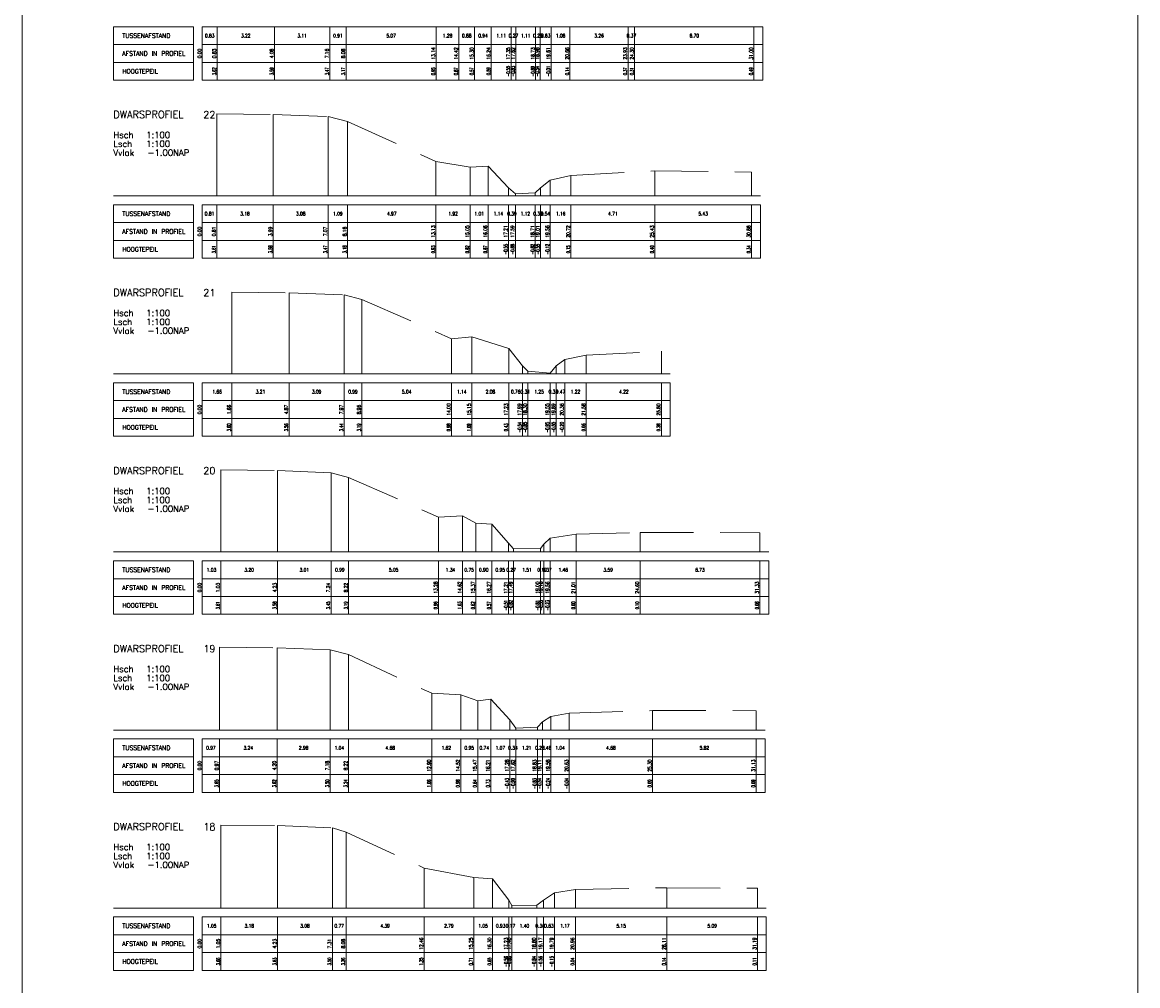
# Model space of a CAD drawing. Header units: metres. Extents: x 102665 to 103901, y 415762 to 419767.
# Tile 18 of 93: x 103575 to 103637, y 417238 to 417292. Entities that reach past the tile are written whole.
import ezdxf
from ezdxf.enums import TextEntityAlignment as Align

# ---------------------------------------------------------------- set-up
doc = ezdxf.new("R2010")
doc.units = ezdxf.units.M
doc.header["$MEASUREMENT"] = 0
doc.linetypes.add('HIDDEN', pattern=[4.5, 3, -1.5])
for name, color, linetype, lineweight in [('DTM-dwarsprofiel', 7, 'Continuous', 0), ('DTM-profiellijn', 7, 'Continuous', 0), ('DTM_01-10-2013_terrestrisch', 165, 'Continuous', 0)]:
    doc.layers.add(name, color=color, linetype=linetype, lineweight=lineweight)
doc.styles.get("Standard").update_dxf_attribs({"font": 'txt.shx'})

msp = doc.modelspace()

# ---------------------------------------------------------------- linework, layer by layer
at = {"layer": 'DTM-dwarsprofiel', "color": 7, "linetype": 'Continuous'}
for p, q in [((103579.747, 417292.019), (103579.747, 417289.019)), ((103579.747, 417292.019), (103584.247, 417292.019)), ((103584.247, 417292.019), (103584.247, 417289.019)), ((103584.747, 417292.019), (103584.747, 417289.019)), ((103584.747, 417292.019), (103616.248, 417292.019)), ((103616.248, 417292.019), (103616.248, 417289.019)), ((103579.747, 417291.019), (103584.247, 417291.019)), ((103584.747, 417290.019), (103584.747, 417291.019)), ((103584.747, 417291.019), (103616.248, 417291.019)), ((103585.577, 417290.019), (103585.577, 417291.019)), ((103588.802, 417290.019), (103588.802, 417291.019)), ((103591.908, 417290.019), (103591.908, 417291.019)), ((103592.822, 417290.019), (103592.822, 417291.019)), ((103597.891, 417290.019), (103597.891, 417291.019)), ((103599.167, 417290.019), (103599.167, 417291.019)), ((103600.05, 417290.019), (103600.05, 417291.019)), ((103600.987, 417290.019), (103600.987, 417291.019)), ((103602.096, 417290.019), (103602.096, 417291.019)), ((103602.369, 417290.019), (103602.369, 417291.019)), ((103603.48, 417290.019), (103603.48, 417291.019)), ((103603.728, 417290.019), (103603.728, 417291.019)), ((103604.354, 417290.019), (103604.354, 417291.019)), ((103605.409, 417290.019), (103605.409, 417291.019)), ((103608.672, 417290.019), (103608.672, 417291.019)), ((103609.044, 417290.019), (103609.044, 417291.019)), ((103615.748, 417290.019), (103615.748, 417291.019)), ((103579.747, 417290.019), (103584.247, 417290.019)), ((103584.747, 417290.019), (103616.248, 417290.019)), ((103585.577, 417289.019), (103585.577, 417290.019)), ((103588.802, 417289.019), (103588.802, 417290.019)), ((103591.908, 417289.019), (103591.908, 417290.019)), ((103592.822, 417289.019), (103592.822, 417290.019)), ((103597.891, 417289.019), (103597.891, 417290.019)), ((103599.167, 417289.019), (103599.167, 417290.019)), ((103600.05, 417289.019), (103600.05, 417290.019)), ((103600.987, 417289.019), (103600.987, 417290.019)), ((103602.096, 417289.019), (103602.096, 417290.019)), ((103602.369, 417289.019), (103602.369, 417290.019)), ((103603.48, 417289.019), (103603.48, 417290.019)), ((103603.728, 417289.019), (103603.728, 417290.019)), ((103604.354, 417289.019), (103604.354, 417290.019)), ((103605.409, 417289.019), (103605.409, 417290.019)), ((103608.672, 417289.019), (103608.672, 417290.019)), ((103609.044, 417289.019), (103609.044, 417290.019)), ((103615.748, 417289.019), (103615.748, 417290.019)), ((103579.747, 417289.019), (103584.247, 417289.019)), ((103584.747, 417289.019), (103616.248, 417289.019)), ((103579.747, 417282.019), (103579.747, 417279.019)), ((103579.747, 417282.019), (103584.247, 417282.019)), ((103584.247, 417282.019), (103584.247, 417279.019)), ((103584.747, 417282.019), (103584.747, 417279.019)), ((103584.747, 417282.019), (103616.109, 417282.019)), ((103616.109, 417282.019), (103616.109, 417279.019)), ((103579.747, 417281.019), (103584.247, 417281.019)), ((103584.747, 417280.019), (103584.747, 417281.019)), ((103584.747, 417281.019), (103616.109, 417281.019)), ((103585.555, 417280.019), (103585.555, 417281.019)), ((103588.735, 417280.019), (103588.735, 417281.019)), ((103591.816, 417280.019), (103591.816, 417281.019)), ((103592.907, 417280.019), (103592.907, 417281.019)), ((103597.879, 417280.019), (103597.879, 417281.019)), ((103599.801, 417280.019), (103599.801, 417281.019)), ((103600.81, 417280.019), (103600.81, 417281.019)), ((103601.952, 417280.019), (103601.952, 417281.019)), ((103602.339, 417280.019), (103602.339, 417281.019)), ((103603.46, 417280.019), (103603.46, 417281.019)), ((103603.761, 417280.019), (103603.761, 417281.019)), ((103604.302, 417280.019), (103604.302, 417281.019)), ((103605.466, 417280.019), (103605.466, 417281.019)), ((103610.175, 417280.019), (103610.175, 417281.019)), ((103615.609, 417280.019), (103615.609, 417281.019)), ((103579.747, 417280.019), (103584.247, 417280.019)), ((103584.747, 417280.019), (103616.109, 417280.019)), ((103585.555, 417279.019), (103585.555, 417280.019)), ((103588.735, 417279.019), (103588.735, 417280.019)), ((103591.816, 417279.019), (103591.816, 417280.019)), ((103592.907, 417279.019), (103592.907, 417280.019)), ((103597.879, 417279.019), (103597.879, 417280.019)), ((103599.801, 417279.019), (103599.801, 417280.019)), ((103600.81, 417279.019), (103600.81, 417280.019)), ((103601.952, 417279.019), (103601.952, 417280.019)), ((103602.339, 417279.019), (103602.339, 417280.019)), ((103603.46, 417279.019), (103603.46, 417280.019)), ((103603.761, 417279.019), (103603.761, 417280.019)), ((103604.302, 417279.019), (103604.302, 417280.019)), ((103605.466, 417279.019), (103605.466, 417280.019)), ((103610.175, 417279.019), (103610.175, 417280.019)), ((103615.609, 417279.019), (103615.609, 417280.019)), ((103579.747, 417279.019), (103584.247, 417279.019)), ((103584.747, 417279.019), (103616.109, 417279.019)), ((103579.747, 417272.019), (103579.747, 417269.019)), ((103579.747, 417272.019), (103584.247, 417272.019)), ((103584.247, 417272.019), (103584.247, 417269.019)), ((103584.747, 417272.019), (103584.747, 417269.019)), ((103584.747, 417272.019), (103611.046, 417272.019)), ((103611.046, 417272.019), (103611.046, 417269.019)), ((103579.747, 417271.019), (103584.247, 417271.019)), ((103584.747, 417270.019), (103584.747, 417271.019)), ((103584.747, 417271.019), (103611.046, 417271.019)), ((103586.409, 417270.019), (103586.409, 417271.019)), ((103589.621, 417270.019), (103589.621, 417271.019)), ((103592.715, 417270.019), (103592.715, 417271.019)), ((103593.707, 417270.019), (103593.707, 417271.019)), ((103598.75, 417270.019), (103598.75, 417271.019)), ((103599.893, 417270.019), (103599.893, 417271.019)), ((103601.978, 417270.019), (103601.978, 417271.019)), ((103602.736, 417270.019), (103602.736, 417271.019)), ((103603.049, 417270.019), (103603.049, 417271.019)), ((103604.3, 417270.019), (103604.3, 417271.019)), ((103604.641, 417270.019), (103604.641, 417271.019)), ((103605.111, 417270.019), (103605.111, 417271.019)), ((103606.326, 417270.019), (103606.326, 417271.019)), ((103610.546, 417270.019), (103610.546, 417271.019)), ((103579.747, 417270.019), (103584.247, 417270.019)), ((103584.747, 417270.019), (103611.046, 417270.019)), ((103586.409, 417269.019), (103586.409, 417270.019)), ((103589.621, 417269.019), (103589.621, 417270.019)), ((103592.715, 417269.019), (103592.715, 417270.019)), ((103593.707, 417269.019), (103593.707, 417270.019)), ((103598.75, 417269.019), (103598.75, 417270.019)), ((103599.893, 417269.019), (103599.893, 417270.019)), ((103601.978, 417269.019), (103601.978, 417270.019)), ((103602.736, 417269.019), (103602.736, 417270.019)), ((103603.049, 417269.019), (103603.049, 417270.019)), ((103604.3, 417269.019), (103604.3, 417270.019)), ((103604.641, 417269.019), (103604.641, 417270.019)), ((103605.111, 417269.019), (103605.111, 417270.019)), ((103606.326, 417269.019), (103606.326, 417270.019)), ((103610.546, 417269.019), (103610.546, 417270.019)), ((103579.747, 417269.019), (103584.247, 417269.019)), ((103584.747, 417269.019), (103611.046, 417269.019)), ((103579.747, 417262.019), (103579.747, 417259.019)), ((103579.747, 417262.019), (103584.247, 417262.019)), ((103584.247, 417262.019), (103584.247, 417259.019)), ((103584.747, 417262.019), (103584.747, 417259.019)), ((103584.747, 417262.019), (103616.575, 417262.019)), ((103616.575, 417262.019), (103616.575, 417259.019)), ((103579.747, 417261.019), (103584.247, 417261.019)), ((103584.747, 417260.019), (103584.747, 417261.019)), ((103584.747, 417261.019), (103616.575, 417261.019)), ((103585.778, 417260.019), (103585.778, 417261.019)), ((103588.976, 417260.019), (103588.976, 417261.019)), ((103591.982, 417260.019), (103591.982, 417261.019)), ((103592.969, 417260.019), (103592.969, 417261.019)), ((103598.024, 417260.019), (103598.024, 417261.019)), ((103598.024, 417260.019), (103598.024, 417261.019)), ((103599.366, 417260.019), (103599.366, 417261.019)), ((103600.114, 417260.019), (103600.114, 417261.019)), ((103601.013, 417260.019), (103601.013, 417261.019)), ((103601.961, 417260.019), (103601.961, 417261.019)), ((103602.234, 417260.019), (103602.234, 417261.019)), ((103603.746, 417260.019), (103603.746, 417261.019)), ((103603.931, 417260.019), (103603.931, 417261.019)), ((103604.302, 417260.019), (103604.302, 417261.019)), ((103605.76, 417260.019), (103605.76, 417261.019)), ((103609.347, 417260.019), (103609.347, 417261.019)), ((103616.075, 417260.019), (103616.075, 417261.019)), ((103579.747, 417260.019), (103584.247, 417260.019)), ((103584.747, 417260.019), (103616.575, 417260.019)), ((103585.778, 417259.019), (103585.778, 417260.019)), ((103588.976, 417259.019), (103588.976, 417260.019)), ((103591.982, 417259.019), (103591.982, 417260.019)), ((103592.969, 417259.019), (103592.969, 417260.019)), ((103598.024, 417259.019), (103598.024, 417260.019)), ((103598.024, 417259.019), (103598.024, 417260.019)), ((103599.366, 417259.019), (103599.366, 417260.019)), ((103600.114, 417259.019), (103600.114, 417260.019)), ((103601.013, 417259.019), (103601.013, 417260.019)), ((103601.961, 417259.019), (103601.961, 417260.019)), ((103602.234, 417259.019), (103602.234, 417260.019)), ((103603.746, 417259.019), (103603.746, 417260.019)), ((103603.931, 417259.019), (103603.931, 417260.019)), ((103604.302, 417259.019), (103604.302, 417260.019)), ((103605.76, 417259.019), (103605.76, 417260.019)), ((103609.347, 417259.019), (103609.347, 417260.019)), ((103616.075, 417259.019), (103616.075, 417260.019)), ((103579.747, 417259.019), (103584.247, 417259.019)), ((103584.747, 417259.019), (103616.575, 417259.019)), ((103579.747, 417252.019), (103579.747, 417249.019)), ((103579.747, 417252.019), (103584.247, 417252.019)), ((103584.247, 417252.019), (103584.247, 417249.019)), ((103584.747, 417252.019), (103584.747, 417249.019)), ((103584.747, 417252.019), (103616.374, 417252.019)), ((103616.374, 417252.019), (103616.374, 417249.019)), ((103579.747, 417251.019), (103584.247, 417251.019)), ((103584.747, 417250.019), (103584.747, 417251.019)), ((103584.747, 417251.019), (103616.374, 417251.019)), ((103585.714, 417250.019), (103585.714, 417251.019)), ((103588.951, 417250.019), (103588.951, 417251.019)), ((103591.928, 417250.019), (103591.928, 417251.019)), ((103592.964, 417250.019), (103592.964, 417251.019)), ((103597.647, 417250.019), (103597.647, 417251.019)), ((103599.267, 417250.019), (103599.267, 417251.019)), ((103600.222, 417250.019), (103600.222, 417251.019)), ((103600.958, 417250.019), (103600.958, 417251.019)), ((103602.031, 417250.019), (103602.031, 417251.019)), ((103602.37, 417250.019), (103602.37, 417251.019)), ((103602.371, 417250.019), (103602.371, 417251.019)), ((103603.58, 417250.019), (103603.58, 417251.019)), ((103603.856, 417250.019), (103603.856, 417251.019)), ((103604.331, 417250.019), (103604.331, 417251.019)), ((103605.372, 417250.019), (103605.372, 417251.019)), ((103610.052, 417250.019), (103610.052, 417251.019)), ((103615.874, 417250.019), (103615.874, 417251.019)), ((103579.747, 417250.019), (103584.247, 417250.019)), ((103584.747, 417250.019), (103616.374, 417250.019)), ((103585.714, 417249.019), (103585.714, 417250.019)), ((103588.951, 417249.019), (103588.951, 417250.019)), ((103591.928, 417249.019), (103591.928, 417250.019)), ((103592.964, 417249.019), (103592.964, 417250.019)), ((103597.647, 417249.019), (103597.647, 417250.019)), ((103599.267, 417249.019), (103599.267, 417250.019)), ((103600.222, 417249.019), (103600.222, 417250.019)), ((103600.958, 417249.019), (103600.958, 417250.019)), ((103602.031, 417249.019), (103602.031, 417250.019)), ((103602.37, 417249.019), (103602.37, 417250.019)), ((103602.371, 417249.019), (103602.371, 417250.019)), ((103603.58, 417249.019), (103603.58, 417250.019)), ((103603.856, 417249.019), (103603.856, 417250.019)), ((103604.331, 417249.019), (103604.331, 417250.019)), ((103605.372, 417249.019), (103605.372, 417250.019)), ((103610.052, 417249.019), (103610.052, 417250.019)), ((103615.874, 417249.019), (103615.874, 417250.019)), ((103579.747, 417249.019), (103584.247, 417249.019)), ((103584.747, 417249.019), (103616.374, 417249.019)), ((103579.747, 417242.019), (103579.747, 417239.019)), ((103579.747, 417242.019), (103584.247, 417242.019)), ((103584.247, 417242.019), (103584.247, 417239.019)), ((103584.747, 417242.019), (103584.747, 417239.019)), ((103584.747, 417242.019), (103616.442, 417242.019)), ((103616.442, 417242.019), (103616.442, 417239.019)), ((103579.747, 417241.019), (103584.247, 417241.019)), ((103584.747, 417240.019), (103584.747, 417241.019)), ((103584.747, 417241.019), (103616.442, 417241.019)), ((103585.795, 417240.019), (103585.795, 417241.019)), ((103588.974, 417240.019), (103588.974, 417241.019)), ((103592.054, 417240.019), (103592.054, 417241.019)), ((103592.823, 417240.019), (103592.823, 417241.019)), ((103597.209, 417240.019), (103597.209, 417241.019)), ((103600.001, 417240.019), (103600.001, 417241.019)), ((103601.047, 417240.019), (103601.047, 417241.019)), ((103601.975, 417240.019), (103601.975, 417241.019)), ((103602.147, 417240.019), (103602.147, 417241.019)), ((103603.55, 417240.019), (103603.55, 417241.019)), ((103603.913, 417240.019), (103603.913, 417241.019)), ((103604.54, 417240.019), (103604.54, 417241.019)), ((103605.711, 417240.019), (103605.711, 417241.019)), ((103610.857, 417240.019), (103610.857, 417241.019)), ((103615.942, 417240.019), (103615.942, 417241.019)), ((103579.747, 417240.019), (103584.247, 417240.019)), ((103584.747, 417240.019), (103616.442, 417240.019)), ((103585.795, 417239.019), (103585.795, 417240.019)), ((103588.974, 417239.019), (103588.974, 417240.019)), ((103592.054, 417239.019), (103592.054, 417240.019)), ((103592.823, 417239.019), (103592.823, 417240.019)), ((103597.209, 417239.019), (103597.209, 417240.019)), ((103600.001, 417239.019), (103600.001, 417240.019)), ((103601.047, 417239.019), (103601.047, 417240.019)), ((103601.975, 417239.019), (103601.975, 417240.019)), ((103602.147, 417239.019), (103602.147, 417240.019)), ((103603.55, 417239.019), (103603.55, 417240.019)), ((103603.913, 417239.019), (103603.913, 417240.019)), ((103604.54, 417239.019), (103604.54, 417240.019)), ((103605.711, 417239.019), (103605.711, 417240.019)), ((103610.857, 417239.019), (103610.857, 417240.019)), ((103615.942, 417239.019), (103615.942, 417240.019)), ((103579.747, 417239.019), (103584.247, 417239.019)), ((103584.747, 417239.019), (103616.442, 417239.019))]:
    msp.add_line(p, q, dxfattribs=at)
at = {"layer": 'DTM-dwarsprofiel', "linetype": 'Continuous'}
for p, q in [((103584.747, 417291.019), (103584.747, 417292.019)), ((103585.577, 417291.019), (103585.577, 417292.019)), ((103588.802, 417291.019), (103588.802, 417292.019)), ((103591.908, 417291.019), (103591.908, 417292.019)), ((103592.822, 417291.019), (103592.822, 417292.019)), ((103597.891, 417291.019), (103597.891, 417292.019)), ((103599.167, 417291.019), (103599.167, 417292.019)), ((103600.05, 417291.019), (103600.05, 417292.019)), ((103600.987, 417291.019), (103600.987, 417292.019)), ((103602.096, 417291.019), (103602.096, 417292.019)), ((103602.369, 417291.019), (103602.369, 417292.019)), ((103603.48, 417291.019), (103603.48, 417292.019)), ((103603.728, 417291.019), (103603.728, 417292.019)), ((103604.354, 417291.019), (103604.354, 417292.019)), ((103605.409, 417291.019), (103605.409, 417292.019)), ((103608.672, 417291.019), (103608.672, 417292.019)), ((103609.044, 417291.019), (103609.044, 417292.019)), ((103615.748, 417291.019), (103615.748, 417292.019)), ((103579.747, 417282.519), (103616.109, 417282.519)), ((103584.747, 417281.019), (103584.747, 417282.019)), ((103585.555, 417281.019), (103585.555, 417282.019)), ((103588.735, 417281.019), (103588.735, 417282.019)), ((103591.816, 417281.019), (103591.816, 417282.019)), ((103592.907, 417281.019), (103592.907, 417282.019)), ((103597.879, 417281.019), (103597.879, 417282.019)), ((103599.801, 417281.019), (103599.801, 417282.019)), ((103600.81, 417281.019), (103600.81, 417282.019)), ((103601.952, 417281.019), (103601.952, 417282.019)), ((103602.339, 417281.019), (103602.339, 417282.019)), ((103603.46, 417281.019), (103603.46, 417282.019)), ((103603.761, 417281.019), (103603.761, 417282.019)), ((103604.302, 417281.019), (103604.302, 417282.019)), ((103605.466, 417281.019), (103605.466, 417282.019)), ((103610.175, 417281.019), (103610.175, 417282.019)), ((103615.609, 417281.019), (103615.609, 417282.019)), ((103579.747, 417272.519), (103611.046, 417272.519)), ((103584.747, 417271.019), (103584.747, 417272.019)), ((103586.409, 417271.019), (103586.409, 417272.019)), ((103589.621, 417271.019), (103589.621, 417272.019)), ((103592.715, 417271.019), (103592.715, 417272.019)), ((103593.707, 417271.019), (103593.707, 417272.019)), ((103598.75, 417271.019), (103598.75, 417272.019)), ((103599.893, 417271.019), (103599.893, 417272.019)), ((103601.978, 417271.019), (103601.978, 417272.019)), ((103602.736, 417271.019), (103602.736, 417272.019)), ((103603.049, 417271.019), (103603.049, 417272.019)), ((103604.3, 417271.019), (103604.3, 417272.019)), ((103604.641, 417271.019), (103604.641, 417272.019)), ((103605.111, 417271.019), (103605.111, 417272.019)), ((103606.326, 417271.019), (103606.326, 417272.019)), ((103610.546, 417271.019), (103610.546, 417272.019)), ((103579.747, 417262.519), (103616.575, 417262.519)), ((103584.747, 417261.019), (103584.747, 417262.019)), ((103585.778, 417261.019), (103585.778, 417262.019)), ((103588.976, 417261.019), (103588.976, 417262.019)), ((103591.982, 417261.019), (103591.982, 417262.019)), ((103592.969, 417261.019), (103592.969, 417262.019)), ((103598.024, 417261.019), (103598.024, 417262.019)), ((103598.024, 417261.019), (103598.024, 417262.019)), ((103599.366, 417261.019), (103599.366, 417262.019)), ((103600.114, 417261.019), (103600.114, 417262.019)), ((103601.013, 417261.019), (103601.013, 417262.019)), ((103601.961, 417261.019), (103601.961, 417262.019)), ((103602.234, 417261.019), (103602.234, 417262.019)), ((103603.746, 417261.019), (103603.746, 417262.019)), ((103603.931, 417261.019), (103603.931, 417262.019)), ((103604.302, 417261.019), (103604.302, 417262.019)), ((103605.76, 417261.019), (103605.76, 417262.019)), ((103609.347, 417261.019), (103609.347, 417262.019)), ((103616.075, 417261.019), (103616.075, 417262.019)), ((103579.747, 417252.519), (103616.374, 417252.519)), ((103584.747, 417251.019), (103584.747, 417252.019)), ((103585.714, 417251.019), (103585.714, 417252.019)), ((103588.951, 417251.019), (103588.951, 417252.019)), ((103591.928, 417251.019), (103591.928, 417252.019)), ((103592.964, 417251.019), (103592.964, 417252.019)), ((103597.647, 417251.019), (103597.647, 417252.019)), ((103599.267, 417251.019), (103599.267, 417252.019)), ((103600.222, 417251.019), (103600.222, 417252.019)), ((103600.958, 417251.019), (103600.958, 417252.019)), ((103602.031, 417251.019), (103602.031, 417252.019)), ((103602.37, 417251.019), (103602.37, 417252.019)), ((103602.371, 417251.019), (103602.371, 417252.019)), ((103603.58, 417251.019), (103603.58, 417252.019)), ((103603.856, 417251.019), (103603.856, 417252.019)), ((103604.331, 417251.019), (103604.331, 417252.019)), ((103605.372, 417251.019), (103605.372, 417252.019)), ((103610.052, 417251.019), (103610.052, 417252.019)), ((103615.874, 417251.019), (103615.874, 417252.019)), ((103579.747, 417242.519), (103616.442, 417242.519)), ((103584.747, 417241.019), (103584.747, 417242.019)), ((103585.795, 417241.019), (103585.795, 417242.019)), ((103588.974, 417241.019), (103588.974, 417242.019)), ((103592.054, 417241.019), (103592.054, 417242.019)), ((103592.823, 417241.019), (103592.823, 417242.019)), ((103597.209, 417241.019), (103597.209, 417242.019)), ((103600.001, 417241.019), (103600.001, 417242.019)), ((103601.047, 417241.019), (103601.047, 417242.019)), ((103601.975, 417241.019), (103601.975, 417242.019)), ((103602.147, 417241.019), (103602.147, 417242.019)), ((103603.55, 417241.019), (103603.55, 417242.019)), ((103603.913, 417241.019), (103603.913, 417242.019)), ((103604.54, 417241.019), (103604.54, 417242.019)), ((103605.711, 417241.019), (103605.711, 417242.019)), ((103610.857, 417241.019), (103610.857, 417242.019)), ((103615.942, 417241.019), (103615.942, 417242.019))]:
    msp.add_line(p, q, dxfattribs=at)
at = {"layer": 'DTM-profiellijn', "linetype": 'Continuous'}
for p, q in [((103585.555, 417282.519), (103585.555, 417287.129)), ((103588.735, 417282.519), (103588.735, 417287.099)), ((103591.816, 417282.519), (103591.816, 417286.985)), ((103592.907, 417282.519), (103592.907, 417286.699)), ((103597.879, 417282.519), (103597.879, 417284.448)), ((103599.801, 417282.519), (103599.801, 417284.135)), ((103600.81, 417282.519), (103600.81, 417284.194)), ((103605.466, 417282.519), (103605.466, 417283.672)), ((103610.175, 417282.519), (103610.175, 417283.921)), ((103615.609, 417282.519), (103615.609, 417283.861)), ((103604.302, 417282.519), (103604.302, 417283.395)), ((103601.952, 417282.519), (103601.952, 417282.964)), ((103602.339, 417282.519), (103602.339, 417282.642)), ((103603.46, 417282.519), (103603.46, 417282.701)), ((103603.761, 417282.519), (103603.761, 417282.972)), ((103586.409, 417272.519), (103586.409, 417277.116)), ((103589.621, 417272.519), (103589.621, 417277.081)), ((103592.715, 417272.519), (103592.715, 417276.955)), ((103593.707, 417272.519), (103593.707, 417276.705)), ((103598.75, 417272.519), (103598.75, 417274.5)), ((103599.893, 417272.519), (103599.893, 417274.608)), ((103601.978, 417272.519), (103601.978, 417273.946)), ((103610.546, 417272.519), (103610.546, 417273.795)), ((103605.111, 417272.519), (103605.111, 417273.323)), ((103606.326, 417272.519), (103606.326, 417273.576)), ((103602.736, 417272.519), (103602.736, 417272.979)), ((103603.049, 417272.519), (103603.049, 417272.666)), ((103604.3, 417272.519), (103604.3, 417272.569)), ((103604.641, 417272.519), (103604.641, 417272.969)), ((103585.778, 417262.519), (103585.778, 417267.125)), ((103588.976, 417262.519), (103588.976, 417267.095)), ((103591.982, 417262.519), (103591.982, 417266.968)), ((103592.969, 417262.519), (103592.969, 417266.711)), ((103598.024, 417262.519), (103598.024, 417264.482)), ((103598.024, 417262.519), (103598.024, 417264.482)), ((103599.366, 417262.519), (103599.366, 417264.55)), ((103600.114, 417262.519), (103600.114, 417264.136)), ((103601.013, 417262.519), (103601.013, 417264.087)), ((103609.347, 417262.519), (103609.347, 417263.618)), ((103601.961, 417262.519), (103601.961, 417263.008)), ((103604.302, 417262.519), (103604.302, 417263.292)), ((103605.76, 417262.519), (103605.76, 417263.522)), ((103616.075, 417262.519), (103616.075, 417263.598)), ((103602.234, 417262.519), (103602.234, 417262.698)), ((103603.746, 417262.519), (103603.746, 417262.71)), ((103603.931, 417262.519), (103603.931, 417262.966)), ((103585.714, 417252.519), (103585.714, 417257.173)), ((103588.951, 417252.519), (103588.951, 417257.141)), ((103591.928, 417252.519), (103591.928, 417257.015)), ((103592.964, 417252.519), (103592.964, 417256.758)), ((103597.647, 417252.519), (103597.647, 417254.58)), ((103599.267, 417252.519), (103599.267, 417254.501)), ((103600.958, 417252.519), (103600.958, 417254.251)), ((103600.222, 417252.519), (103600.222, 417254.158)), ((103610.052, 417252.519), (103610.052, 417253.611)), ((103615.874, 417252.519), (103615.874, 417253.605)), ((103602.031, 417252.519), (103602.031, 417253.091)), ((103603.856, 417252.519), (103603.856, 417252.979)), ((103604.331, 417252.519), (103604.331, 417253.284)), ((103605.372, 417252.519), (103605.372, 417253.475)), ((103602.37, 417252.519), (103602.37, 417252.622)), ((103602.371, 417252.519), (103602.371, 417252.621)), ((103603.58, 417252.519), (103603.58, 417252.688)), ((103585.795, 417242.519), (103585.795, 417247.181)), ((103588.974, 417242.519), (103588.974, 417247.15)), ((103592.054, 417242.519), (103592.054, 417247.021)), ((103592.823, 417242.519), (103592.823, 417246.774)), ((103597.209, 417242.519), (103597.209, 417244.767)), ((103600.001, 417242.519), (103600.001, 417244.229)), ((103601.047, 417242.519), (103601.047, 417244.169)), ((103605.711, 417242.519), (103605.711, 417243.554)), ((103610.857, 417242.519), (103610.857, 417243.661)), ((103615.942, 417242.519), (103615.942, 417243.631)), ((103601.975, 417242.519), (103601.975, 417242.961)), ((103603.913, 417242.519), (103603.913, 417242.96)), ((103604.54, 417242.519), (103604.54, 417243.368)), ((103602.147, 417242.519), (103602.147, 417242.659)), ((103603.55, 417242.519), (103603.55, 417242.683))]:
    msp.add_line(p, q, dxfattribs=at)
at = {"layer": 'DTM-profiellijn', "color": 1, "linetype": 'HIDDEN'}
for points in [[(103585.555, 417287.129), (103588.735, 417287.099), (103591.816, 417286.985), (103592.907, 417286.699), (103597.879, 417284.448), (103599.801, 417284.135), (103600.81, 417284.194), (103601.952, 417282.964), (103602.339, 417282.642), (103603.46, 417282.701), (103603.761, 417282.972), (103604.302, 417283.395), (103605.466, 417283.672), (103610.175, 417283.921), (103615.609, 417283.861)], [(103586.409, 417277.116), (103589.621, 417277.081), (103592.715, 417276.955), (103593.707, 417276.705), (103598.75, 417274.5), (103599.893, 417274.608), (103601.978, 417273.946), (103602.736, 417272.979), (103603.049, 417272.666), (103604.3, 417272.569), (103604.641, 417272.969), (103605.111, 417273.323), (103606.326, 417273.576), (103610.546, 417273.795)], [(103585.778, 417267.125), (103588.976, 417267.095), (103591.982, 417266.968), (103592.969, 417266.711), (103598.024, 417264.482), (103598.024, 417264.482), (103599.366, 417264.55), (103600.114, 417264.136), (103601.013, 417264.087), (103601.961, 417263.008), (103602.234, 417262.698), (103603.746, 417262.71), (103603.931, 417262.966), (103604.302, 417263.292), (103605.76, 417263.522), (103609.347, 417263.618), (103616.075, 417263.598)], [(103585.714, 417257.173), (103588.951, 417257.141), (103591.928, 417257.015), (103592.964, 417256.758), (103597.647, 417254.58), (103599.267, 417254.501), (103600.222, 417254.158), (103600.958, 417254.251), (103602.031, 417253.091), (103602.37, 417252.622), (103602.371, 417252.621), (103603.58, 417252.688), (103603.856, 417252.979), (103604.331, 417253.284), (103605.372, 417253.475), (103610.052, 417253.611), (103615.874, 417253.605)], [(103585.795, 417247.181), (103588.974, 417247.15), (103592.054, 417247.021), (103592.823, 417246.774), (103597.209, 417244.767), (103600.001, 417244.229), (103601.047, 417244.169), (103601.975, 417242.961), (103602.147, 417242.659), (103603.55, 417242.683), (103603.913, 417242.96), (103604.54, 417243.368), (103605.711, 417243.554), (103610.857, 417243.661), (103615.942, 417243.631)]]:
    msp.add_lwpolyline(points, dxfattribs=at)
at = {"layer": 'DTM_01-10-2013_terrestrisch'}
msp.add_3dface([(103574.63, 417552.758), (103637.313, 417552.758), (103637.313, 417068.172), (103574.63, 417068.172)], dxfattribs=at)

# ---------------------------------------------------------------- texts
at = {"layer": 'DTM-dwarsprofiel'}
for s, p in [('TUSSENAFSTAND', (103580.247, 417291.519)), ('AFSTAND IN PROFIEL', (103580.247, 417290.519)), ('HOOGTEPEIL', (103580.247, 417289.519)), ('TUSSENAFSTAND', (103580.247, 417281.519)), ('AFSTAND IN PROFIEL', (103580.247, 417280.519)), ('HOOGTEPEIL', (103580.247, 417279.519)), ('TUSSENAFSTAND', (103580.247, 417271.519)), ('AFSTAND IN PROFIEL', (103580.247, 417270.519)), ('HOOGTEPEIL', (103580.247, 417269.519)), ('TUSSENAFSTAND', (103580.247, 417261.519)), ('AFSTAND IN PROFIEL', (103580.247, 417260.519)), ('HOOGTEPEIL', (103580.247, 417259.519)), ('TUSSENAFSTAND', (103580.247, 417251.519)), ('AFSTAND IN PROFIEL', (103580.247, 417250.519)), ('HOOGTEPEIL', (103580.247, 417249.519)), ('TUSSENAFSTAND', (103580.247, 417241.519)), ('AFSTAND IN PROFIEL', (103580.247, 417240.519)), ('HOOGTEPEIL', (103580.247, 417239.519))]:
    msp.add_text(s, height=0.25, dxfattribs=at).set_placement(p, align=Align.MIDDLE_LEFT)
at = {"layer": 'DTM-dwarsprofiel', "width": 0.8}
for s, p in [('0.83', (103585.162, 417291.519)), ('3.22', (103587.189, 417291.519)), ('3.11', (103590.355, 417291.519)), ('0.91', (103592.365, 417291.519)), ('5.07', (103595.357, 417291.519)), ('1.28', (103598.529, 417291.519)), ('0.88', (103599.608, 417291.519)), ('0.94', (103600.518, 417291.519)), ('1.11', (103601.542, 417291.519)), ('0.27', (103602.233, 417291.519)), ('1.11', (103602.924, 417291.519)), ('0.25', (103603.604, 417291.519)), ('0.63', (103604.041, 417291.519)), ('1.06', (103604.881, 417291.519)), ('3.26', (103607.041, 417291.519)), ('0.37', (103608.858, 417291.519)), ('6.70', (103612.396, 417291.519)), ('0.81', (103585.151, 417281.519)), ('3.18', (103587.145, 417281.519)), ('3.08', (103590.275, 417281.519)), ('1.09', (103592.361, 417281.519)), ('4.97', (103595.393, 417281.519)), ('1.92', (103598.84, 417281.519)), ('1.01', (103600.306, 417281.519)), ('1.14', (103601.381, 417281.519)), ('0.39', (103602.146, 417281.519)), ('1.12', (103602.899, 417281.519)), ('0.30', (103603.61, 417281.519)), ('0.54', (103604.031, 417281.519)), ('1.16', (103604.884, 417281.519)), ('4.71', (103607.82, 417281.519)), ('5.43', (103612.892, 417281.519)), ('1.66', (103585.578, 417271.519)), ('3.21', (103588.015, 417271.519)), ('3.09', (103591.168, 417271.519)), ('0.99', (103593.211, 417271.519)), ('5.04', (103596.229, 417271.519)), ('1.14', (103599.322, 417271.519)), ('2.08', (103600.936, 417271.519)), ('0.76', (103602.357, 417271.519)), ('0.31', (103602.893, 417271.519)), ('1.25', (103603.674, 417271.519)), ('0.34', (103604.47, 417271.519)), ('0.47', (103604.876, 417271.519)), ('1.22', (103605.719, 417271.519)), ('4.22', (103608.436, 417271.519)), ('1.03', (103585.262, 417261.519)), ('3.20', (103587.377, 417261.519)), ('3.01', (103590.479, 417261.519)), ('0.99', (103592.476, 417261.519)), ('5.05', (103595.496, 417261.519)), ('1.34', (103598.695, 417261.519)), ('0.75', (103599.74, 417261.519)), ('0.90', (103600.563, 417261.519)), ('0.95', (103601.487, 417261.519)), ('0.27', (103602.098, 417261.519)), ('1.51', (103602.99, 417261.519)), ('0.19', (103603.838, 417261.519)), ('0.37', (103604.117, 417261.519)), ('1.46', (103605.031, 417261.519)), ('3.59', (103607.553, 417261.519)), ('6.73', (103612.711, 417261.519)), ('0.97', (103585.23, 417251.519)), ('3.24', (103587.332, 417251.519)), ('2.98', (103590.439, 417251.519)), ('1.04', (103592.446, 417251.519)), ('4.68', (103595.305, 417251.519)), ('1.62', (103598.457, 417251.519)), ('0.95', (103599.745, 417251.519)), ('0.74', (103600.59, 417251.519)), ('1.07', (103601.495, 417251.519)), ('0.34', (103602.201, 417251.519)), ('1.21', (103602.975, 417251.519)), ('0.28', (103603.718, 417251.519)), ('0.48', (103604.093, 417251.519)), ('1.04', (103604.852, 417251.519)), ('4.68', (103607.712, 417251.519)), ('5.82', (103612.963, 417251.519)), ('1.05', (103585.271, 417241.519)), ('3.18', (103587.384, 417241.519)), ('3.08', (103590.514, 417241.519)), ('0.77', (103592.439, 417241.519)), ('4.39', (103595.016, 417241.519)), ('2.79', (103598.605, 417241.519)), ('1.05', (103600.524, 417241.519)), ('0.93', (103601.511, 417241.519)), ('0.17', (103602.061, 417241.519)), ('1.40', (103602.848, 417241.519)), ('0.36', (103603.732, 417241.519)), ('0.63', (103604.227, 417241.519)), ('1.17', (103605.126, 417241.519)), ('5.15', (103608.284, 417241.519)), ('5.09', (103613.399, 417241.519))]:
    msp.add_text(s, height=0.2, dxfattribs=at).set_placement(p, align=Align.MIDDLE_CENTER)
at = {"layer": 'DTM-dwarsprofiel', "color": 7}
for s, width, p in [('0.00', 0.8, (103584.747, 417290.519)), ('0.83', 0.8, (103585.577, 417290.519)), ('4.06', 0.8, (103588.802, 417290.519)), ('7.16', 0.8, (103591.908, 417290.519)), ('8.08', 0.8, (103592.822, 417290.519)), ('13.14', 0.8, (103597.891, 417290.519)), ('14.42', 0.8, (103599.167, 417290.519)), ('15.30', 0.8, (103600.05, 417290.519)), ('16.24', 0.8, (103600.987, 417290.519)), ('17.35', 0.8, (103602.096, 417290.519)), ('17.62', 0.8, (103602.369, 417290.519)), ('18.73', 0.8, (103603.48, 417290.519)), ('18.98', 0.8, (103603.728, 417290.519)), ('19.61', 0.8, (103604.354, 417290.519)), ('20.66', 0.8, (103605.409, 417290.519)), ('23.93', 0.8, (103608.672, 417290.519)), ('24.30', 0.8, (103609.044, 417290.519)), ('31.00', 0.8, (103615.748, 417290.519)), ('3.62', 0.6, (103585.577, 417289.519)), ('3.59', 0.6, (103588.802, 417289.519)), ('3.47', 0.6, (103591.908, 417289.519)), ('3.17', 0.6, (103592.822, 417289.519)), ('0.95', 0.6, (103597.891, 417289.519)), ('0.87', 0.6, (103599.167, 417289.519)), ('0.57', 0.6, (103600.05, 417289.519)), ('0.59', 0.6, (103600.987, 417289.519)), ('-0.55', 0.6, (103602.096, 417289.519)), ('-0.83', 0.6, (103602.369, 417289.519)), ('-0.89', 0.6, (103603.48, 417289.519)), ('-0.54', 0.6, (103603.728, 417289.519)), ('-0.01', 0.6, (103604.354, 417289.519)), ('0.14', 0.6, (103605.409, 417289.519)), ('0.37', 0.6, (103608.672, 417289.519)), ('0.31', 0.6, (103609.044, 417289.519)), ('0.49', 0.6, (103615.748, 417289.519)), ('0.00', 0.8, (103584.747, 417280.519)), ('0.81', 0.8, (103585.555, 417280.519)), ('3.99', 0.8, (103588.735, 417280.519)), ('7.07', 0.8, (103591.816, 417280.519)), ('8.16', 0.8, (103592.907, 417280.519)), ('13.13', 0.8, (103597.879, 417280.519)), ('15.05', 0.8, (103599.801, 417280.519)), ('16.06', 0.8, (103600.81, 417280.519)), ('17.21', 0.8, (103601.952, 417280.519)), ('17.59', 0.8, (103602.339, 417280.519)), ('18.71', 0.8, (103603.46, 417280.519)), ('19.01', 0.8, (103603.761, 417280.519)), ('19.56', 0.8, (103604.302, 417280.519)), ('20.72', 0.8, (103605.466, 417280.519)), ('25.43', 0.8, (103610.175, 417280.519)), ('30.86', 0.8, (103615.609, 417280.519)), ('3.61', 0.6, (103585.555, 417279.519)), ('3.58', 0.6, (103588.735, 417279.519)), ('3.47', 0.6, (103591.816, 417279.519)), ('3.18', 0.6, (103592.907, 417279.519)), ('0.93', 0.6, (103597.879, 417279.519)), ('0.62', 0.6, (103599.801, 417279.519)), ('0.67', 0.6, (103600.81, 417279.519)), ('-0.55', 0.6, (103601.952, 417279.519)), ('-0.88', 0.6, (103602.339, 417279.519)), ('-0.82', 0.6, (103603.46, 417279.519)), ('-0.55', 0.6, (103603.761, 417279.519)), ('-0.12', 0.6, (103604.302, 417279.519)), ('0.15', 0.6, (103605.466, 417279.519)), ('0.40', 0.6, (103610.175, 417279.519)), ('0.34', 0.6, (103615.609, 417279.519)), ('0.00', 0.8, (103584.747, 417270.519)), ('1.66', 0.8, (103586.409, 417270.519)), ('4.87', 0.8, (103589.621, 417270.519)), ('7.97', 0.8, (103592.715, 417270.519)), ('8.96', 0.8, (103593.707, 417270.519)), ('14.00', 0.8, (103598.75, 417270.519)), ('15.15', 0.8, (103599.893, 417270.519)), ('17.23', 0.8, (103601.978, 417270.519)), ('17.99', 0.8, (103602.736, 417270.519)), ('18.30', 0.8, (103603.049, 417270.519)), ('19.55', 0.8, (103604.3, 417270.519)), ('19.89', 0.8, (103604.641, 417270.519)), ('20.36', 0.8, (103605.111, 417270.519)), ('21.58', 0.8, (103606.326, 417270.519)), ('25.80', 0.8, (103610.546, 417270.519)), ('3.60', 0.6, (103586.409, 417269.519)), ('3.56', 0.6, (103589.621, 417269.519)), ('3.44', 0.6, (103592.715, 417269.519)), ('3.19', 0.6, (103593.707, 417269.519)), ('0.98', 0.6, (103598.75, 417269.519)), ('1.09', 0.6, (103599.893, 417269.519)), ('0.43', 0.6, (103601.978, 417269.519)), ('-0.54', 0.6, (103602.736, 417269.519)), ('-0.85', 0.6, (103603.049, 417269.519)), ('-0.95', 0.6, (103604.3, 417269.519)), ('-0.55', 0.6, (103604.641, 417269.519)), ('-0.20', 0.6, (103605.111, 417269.519)), ('0.06', 0.6, (103606.326, 417269.519)), ('0.28', 0.6, (103610.546, 417269.519)), ('0.00', 0.8, (103584.747, 417260.519)), ('1.03', 0.8, (103585.778, 417260.519)), ('4.23', 0.8, (103588.976, 417260.519)), ('7.24', 0.8, (103591.982, 417260.519)), ('8.22', 0.8, (103592.969, 417260.519)), ('13.28', 0.8, (103598.024, 417260.519)), ('13.28', 0.8, (103598.024, 417260.519)), ('14.62', 0.8, (103599.366, 417260.519)), ('15.37', 0.8, (103600.114, 417260.519)), ('16.27', 0.8, (103601.013, 417260.519)), ('17.21', 0.8, (103601.961, 417260.519)), ('17.49', 0.8, (103602.234, 417260.519)), ('19.00', 0.8, (103603.746, 417260.519)), ('19.18', 0.8, (103603.931, 417260.519)), ('19.56', 0.8, (103604.302, 417260.519)), ('21.01', 0.8, (103605.76, 417260.519)), ('24.60', 0.8, (103609.347, 417260.519)), ('31.33', 0.8, (103616.075, 417260.519)), ('3.61', 0.6, (103585.778, 417259.519)), ('3.58', 0.6, (103588.976, 417259.519)), ('3.45', 0.6, (103591.982, 417259.519)), ('3.19', 0.6, (103592.969, 417259.519)), ('0.96', 0.6, (103598.024, 417259.519)), ('0.96', 0.6, (103598.024, 417259.519)), ('1.03', 0.6, (103599.366, 417259.519)), ('0.62', 0.6, (103600.114, 417259.519)), ('0.57', 0.6, (103601.013, 417259.519)), ('-0.51', 0.6, (103601.961, 417259.519)), ('-0.82', 0.6, (103602.234, 417259.519)), ('-0.81', 0.6, (103603.746, 417259.519)), ('-0.55', 0.6, (103603.931, 417259.519)), ('-0.23', 0.6, (103604.302, 417259.519)), ('0.00', 0.6, (103605.76, 417259.519)), ('0.10', 0.6, (103609.347, 417259.519)), ('0.08', 0.6, (103616.075, 417259.519)), ('0.00', 0.8, (103584.747, 417250.519)), ('0.97', 0.8, (103585.714, 417250.519)), ('4.20', 0.8, (103588.951, 417250.519)), ('7.18', 0.8, (103591.928, 417250.519)), ('8.22', 0.8, (103592.964, 417250.519)), ('12.90', 0.8, (103597.647, 417250.519)), ('14.52', 0.8, (103599.267, 417250.519)), ('15.47', 0.8, (103600.222, 417250.519)), ('16.21', 0.8, (103600.958, 417250.519)), ('17.28', 0.8, (103602.031, 417250.519)), ('17.62', 0.8, (103602.37, 417250.519)), ('17.62', 0.8, (103602.371, 417250.519)), ('18.83', 0.8, (103603.58, 417250.519)), ('19.11', 0.8, (103603.856, 417250.519)), ('19.58', 0.8, (103604.331, 417250.519)), ('20.63', 0.8, (103605.372, 417250.519)), ('25.30', 0.8, (103610.052, 417250.519)), ('31.13', 0.8, (103615.874, 417250.519)), ('3.65', 0.6, (103585.714, 417249.519)), ('3.62', 0.6, (103588.951, 417249.519)), ('3.50', 0.6, (103591.928, 417249.519)), ('3.24', 0.6, (103592.964, 417249.519)), ('1.06', 0.6, (103597.647, 417249.519)), ('0.98', 0.6, (103599.267, 417249.519)), ('0.64', 0.6, (103600.222, 417249.519)), ('0.73', 0.6, (103600.958, 417249.519)), ('-0.43', 0.6, (103602.031, 417249.519)), ('-0.90', 0.6, (103602.37, 417249.519)), ('-0.90', 0.6, (103602.371, 417249.519)), ('-0.83', 0.6, (103603.58, 417249.519)), ('-0.54', 0.6, (103603.856, 417249.519)), ('-0.24', 0.6, (103604.331, 417249.519)), ('-0.04', 0.6, (103605.372, 417249.519)), ('0.09', 0.6, (103610.052, 417249.519)), ('0.09', 0.6, (103615.874, 417249.519)), ('0.00', 0.8, (103584.747, 417240.519)), ('1.05', 0.8, (103585.795, 417240.519)), ('4.23', 0.8, (103588.974, 417240.519)), ('7.31', 0.8, (103592.054, 417240.519)), ('8.08', 0.8, (103592.823, 417240.519)), ('12.46', 0.8, (103597.209, 417240.519)), ('15.25', 0.8, (103600.001, 417240.519)), ('16.30', 0.8, (103601.047, 417240.519)), ('17.23', 0.8, (103601.975, 417240.519)), ('17.40', 0.8, (103602.147, 417240.519)), ('18.80', 0.8, (103603.55, 417240.519)), ('19.17', 0.8, (103603.913, 417240.519)), ('19.79', 0.8, (103604.54, 417240.519)), ('20.96', 0.8, (103605.711, 417240.519)), ('26.11', 0.8, (103610.857, 417240.519)), ('31.19', 0.8, (103615.942, 417240.519)), ('3.66', 0.6, (103585.795, 417239.519)), ('3.63', 0.6, (103588.974, 417239.519)), ('3.50', 0.6, (103592.054, 417239.519)), ('3.26', 0.6, (103592.823, 417239.519)), ('1.25', 0.6, (103597.209, 417239.519)), ('0.71', 0.6, (103600.001, 417239.519)), ('0.65', 0.6, (103601.047, 417239.519)), ('-0.56', 0.6, (103601.975, 417239.519)), ('-0.86', 0.6, (103602.147, 417239.519)), ('-0.84', 0.6, (103603.55, 417239.519)), ('-0.56', 0.6, (103603.913, 417239.519)), ('-0.15', 0.6, (103604.54, 417239.519)), ('0.04', 0.6, (103605.711, 417239.519)), ('0.14', 0.6, (103610.857, 417239.519)), ('0.11', 0.6, (103615.942, 417239.519))]:
    msp.add_text(s, height=0.2, rotation=90, dxfattribs=dict(at, width=width)).set_placement(p, align=Align.BOTTOM_CENTER)
at = {"layer": 'DTM-dwarsprofiel', "color": 6, "linetype": 'ByBlock'}
for p in [(103579.747, 417287.092), (103579.747, 417277.092), (103579.747, 417267.092), (103579.747, 417257.092), (103579.747, 417247.092)]:
    msp.add_text('DWARSPROFIEL', height=0.4, dxfattribs=at).set_placement(p, align=Align.MIDDLE_LEFT)
at = {"layer": 'DTM-dwarsprofiel', "color": 7, "linetype": 'ByBlock'}
for s, p in [('Hsch', (103579.747, 417285.945)), ('Lsch', (103579.747, 417285.445)), ('Vvlak', (103579.747, 417284.945)), ('NAP', (103583.096, 417284.945)), ('Hsch', (103579.747, 417275.945)), ('Lsch', (103579.747, 417275.445)), ('Vvlak', (103579.747, 417274.945)), ('NAP', (103583.096, 417274.945)), ('Hsch', (103579.747, 417265.945)), ('Lsch', (103579.747, 417265.445)), ('Vvlak', (103579.747, 417264.945)), ('NAP', (103583.096, 417264.945)), ('Hsch', (103579.747, 417255.945)), ('Lsch', (103579.747, 417255.445)), ('Vvlak', (103579.747, 417254.945)), ('NAP', (103583.096, 417254.945)), ('Hsch', (103579.747, 417245.945)), ('Lsch', (103579.747, 417245.445)), ('Vvlak', (103579.747, 417244.945)), ('NAP', (103583.096, 417244.945))]:
    msp.add_text(s, height=0.35, dxfattribs=at).set_placement(p, align=Align.MIDDLE_LEFT)
at = {"layer": 'DTM-dwarsprofiel', "color": 6, "linetype": 'ByBlock'}
for tag, p in [('22', (103584.803, 417287.083)), ('21', (103584.803, 417277.083)), ('20', (103584.803, 417267.083)), ('19', (103584.803, 417257.083)), ('18', (103584.803, 417247.083))]:
    msp.add_attdef(tag, text='', height=0.4, dxfattribs=at).set_placement(p, align=Align.MIDDLE_LEFT)
at = {"layer": 'DTM-dwarsprofiel', "linetype": 'ByBlock'}
for tag, p in [('1:100', (103581.587, 417285.945)), ('1:100', (103581.587, 417285.445)), ('-1.00', (103581.668, 417284.945)), ('1:100', (103581.587, 417275.945)), ('1:100', (103581.587, 417275.445)), ('-1.00', (103581.668, 417274.945)), ('1:100', (103581.587, 417265.945)), ('1:100', (103581.587, 417265.445)), ('-1.00', (103581.668, 417264.945)), ('1:100', (103581.587, 417255.945)), ('1:100', (103581.587, 417255.445)), ('-1.00', (103581.668, 417254.945)), ('1:100', (103581.587, 417245.945)), ('1:100', (103581.587, 417245.445)), ('-1.00', (103581.668, 417244.945))]:
    msp.add_attdef(tag, text='', height=0.35, dxfattribs=at).set_placement(p, align=Align.MIDDLE_LEFT)

doc.saveas('drawing.dxf')
